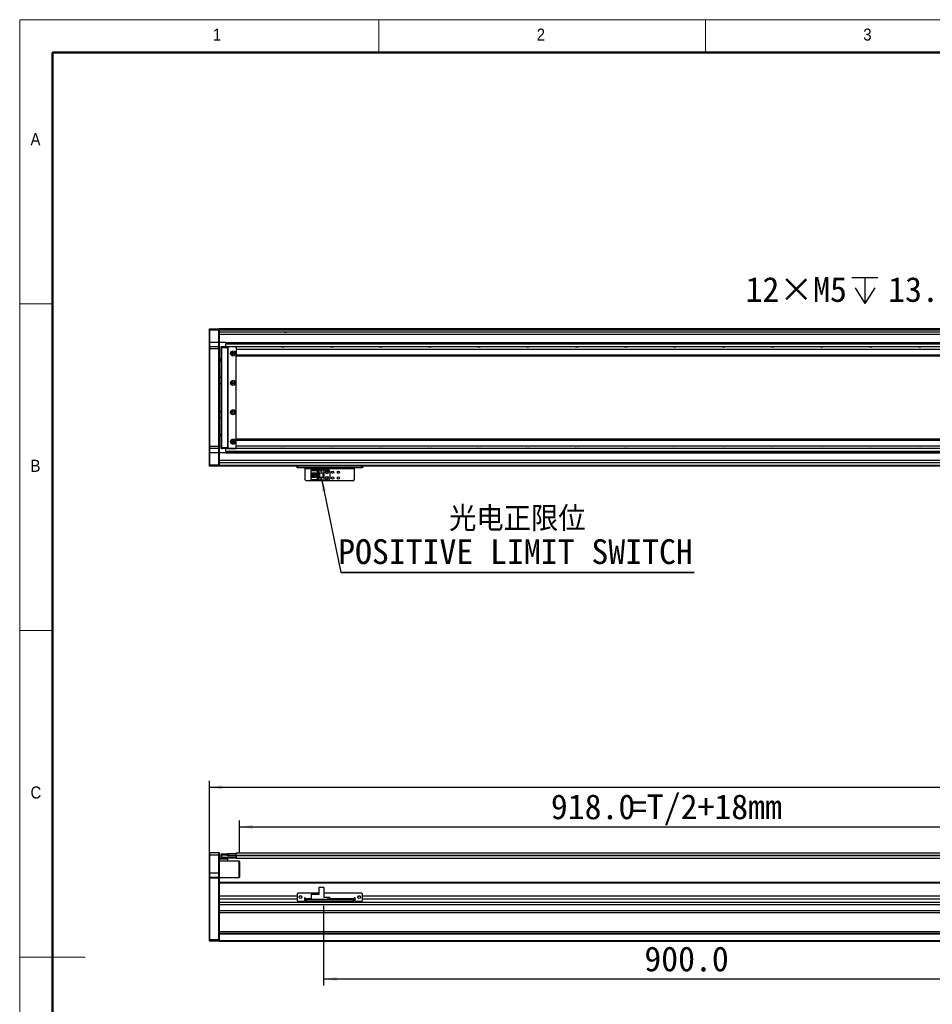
# Model space of a CAD drawing. Header units: millimetres. Extents: x 40 to 3320, y 40 to 2336.
# Tile 2 of 8: x 40 to 1158, y 1130 to 2336. Entities that reach past the tile are written whole.
import ezdxf

# ---------------------------------------------------------------- set-up
doc = ezdxf.new("R2010")
doc.units = ezdxf.units.MM
doc.header["$LTSCALE"] = 8
doc.layers.add('DIMNS', color=7, linetype='Continuous')
doc.styles.add('SLDTEXTSTYLE0', font='Gothic.ttf', dxfattribs={"width": 0.913})
doc.styles.add('SLDTEXTSTYLE7', font='txt')
doc.styles.add('SLDTEXTSTYLE8', font='txt', dxfattribs={"bigfont": 'bigfont'})
doc.dimstyles.new('SLDDIMSTYLE1', dxfattribs={"dimtxt": 30.4, "dimasz": 16, "dimexe": 0, "dimexo": 0.0625, "dimgap": 7.6, "dimtad": 0, "dimtih": 1, "dimtoh": 1, "dimdec": 1, "dimrnd": 1e-09, "dimzin": 12, "dimdsep": 46, "dimtxsty": 'SLDTEXTSTYLE7', "dimsah": 1, "dimcen": 0, "dimadec": 0, "dimazin": 3, "dimtfac": 1, "dimtdec": 1, "dimtofl": 0, "dimtmove": 0, "dimatfit": 3, "dimfxl": 0, "dimfrac": 2, "dimtolj": 1, "dimtzin": 12, "dimarcsym": 0})
doc.dimstyles.new('SLDDIMSTYLE3', dxfattribs={"dimtxt": 0.18, "dimasz": 16, "dimexe": 0, "dimexo": 0.0625, "dimgap": 0, "dimtad": 0, "dimtih": 1, "dimtoh": 1, "dimdec": 0, "dimrnd": 1e-09, "dimzin": 0, "dimdsep": 46, "dimtxsty": 'Standard', "dimsah": 1, "dimcen": 0.09, "dimadec": 0, "dimazin": 0, "dimtfac": 16, "dimtdec": 0, "dimtofl": 0, "dimtmove": 0, "dimatfit": 3, "dimfxl": 0, "dimfrac": 2, "dimtolj": 1, "dimtzin": 0, "dimarcsym": 0})
doc.dimstyles.new('SLDDIMSTYLE5', dxfattribs={"dimtxt": 30.4, "dimasz": 16, "dimexe": 0, "dimexo": 0.0625, "dimgap": 7.6, "dimtad": 2, "dimdec": 1, "dimrnd": 1e-09, "dimzin": 4, "dimdsep": 46, "dimtxsty": 'SLDTEXTSTYLE7', "dimsah": 1, "dimcen": 0.09, "dimadec": 0, "dimazin": 1, "dimtfac": 1, "dimtdec": 1, "dimtofl": 0, "dimtmove": 0, "dimatfit": 3, "dimfxl": 0, "dimfrac": 2, "dimtolj": 1, "dimtzin": 12, "dimarcsym": 0})

# ---------------------------------------------------------------- blocks, each defined once
blk = doc.blocks.new('SW_SYMBOL_HOLE_DEPTH')
at = {"layer": 'DIMNS', "color": 0}
for p, q in [((0, 7000), (6400, 7000)), ((3200, 7000), (3200, 600)), ((800, 4440), (3200, 600)), ((5600, 4440), (3200, 600))]:
    blk.add_line(p, q, dxfattribs=at)
blk = doc.blocks.new('_D_1')
at = {"layer": 'DIMNS'}
for p, q in [((1210.7, 2005.6), (1178.7, 2005.6)), ((1238.7, 1948.6), (1210.7, 2005.6))]:
    blk.add_line(p, q, dxfattribs=at)
blk.add_solid([(1238.7, 1948.6), (1233.8, 1964), (1229.5, 1961.9)], dxfattribs=at)
at = {"layer": 'DIMNS', "xscale": 0.004985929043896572, "yscale": 0.004985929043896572, "zscale": 0.004985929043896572}
blk.add_blockref('SW_SYMBOL_HOLE_DEPTH', (1059.3, 1985.5), dxfattribs=at)
at = {"layer": 'DIMNS', "char_height": 30.4, "attachment_point": 1, "style": 'SLDTEXTSTYLE7'}
for s, insert in [('12×M5', (929.1, 2020.9)), ('13.0', (1103.8, 2020.9))]:
    blk.add_mtext(s, dxfattribs=dict(at, insert=insert))
blk = doc.blocks.new('SW_NOTE_3')
at = {"layer": 'DIMNS', "color": 0}
for p, q in [((0, 0), (432.5, 0)), ((432.5, 0), (0, 0)), ((0, 0), (432.5, 0)), ((432.5, 0), (0, 0)), ((0, 0), (432.5, 0)), ((432.5, 0), (0, 0))]:
    blk.add_line(p, q, dxfattribs=at)
at = {"layer": 'DIMNS', "color": 0, "char_height": 30.4, "attachment_point": 2}
for s, insert, style in [('光电正限位', (216, 81), 'SLDTEXTSTYLE8'), ('POSITIVE LIMIT SWITCH', (213.7, 40.8), 'SLDTEXTSTYLE7')]:
    blk.add_mtext(s, dxfattribs=dict(at, insert=insert, style=style))
blk = doc.blocks.new('_D_13')
at = {"layer": 'DIMNS'}
for p, q in [((272.3, 1294.8), (272.3, 1404.1)), ((2372.3, 1294.8), (2372.3, 1404.1)), ((272.3, 1396.1), (2372.3, 1396.1))]:
    blk.add_line(p, q, dxfattribs=at)
for points in [[(272.3, 1396.1), (288.3, 1393.7), (288.3, 1398.5)], [(2372.3, 1396.1), (2356.3, 1398.5), (2356.3, 1393.7)]]:
    blk.add_solid(points, dxfattribs=at)
at = {"layer": 'DIMNS', "insert": (1259.5, 1436), "char_height": 30.4, "attachment_point": 1, "style": 'SLDTEXTSTYLE7'}
blk.add_mtext('2100.0', dxfattribs=at)
blk = doc.blocks.new('_D_15')
at = {"layer": 'DIMNS'}
for p, q in [((309.3, 1315.3), (309.3, 1355.6)), ((1227.3, 1325), (1227.3, 1355.6)), ((309.3, 1347.6), (1227.3, 1347.6))]:
    blk.add_line(p, q, dxfattribs=at)
for points in [[(309.3, 1347.6), (325.3, 1345.2), (325.3, 1350)], [(1227.3, 1347.6), (1211.3, 1350), (1211.3, 1345.2)]]:
    blk.add_solid(points, dxfattribs=at)
at = {"layer": 'DIMNS', "char_height": 30.4, "attachment_point": 1, "style": 'SLDTEXTSTYLE7'}
for s, insert in [('918.0', (690.6, 1387.5)), ('=T/2+18mm', (787.5, 1387.5))]:
    blk.add_mtext(s, dxfattribs=dict(at, insert=insert))
blk = doc.blocks.new('_D_17')
at = {"layer": 'DIMNS'}
for p, q in [((1312.3, 1258), (1312.3, 1153.4)), ((412.3, 1251), (412.3, 1153.4)), ((412.3, 1161.4), (1312.3, 1161.4))]:
    blk.add_line(p, q, dxfattribs=at)
for points in [[(412.3, 1161.4), (428.3, 1159), (428.3, 1163.8)], [(1312.3, 1161.4), (1296.3, 1163.8), (1296.3, 1159)]]:
    blk.add_solid(points, dxfattribs=at)
at = {"layer": 'DIMNS', "insert": (805.1, 1201.2), "char_height": 30.4, "attachment_point": 1, "style": 'SLDTEXTSTYLE7'}
blk.add_mtext('900.0', dxfattribs=at)

msp = doc.modelspace()

# ---------------------------------------------------------------- linework, layer by layer
at = {"color": 7, "linetype": 'Continuous', "lineweight": 18}
for p, q in [((3320, 2336), (40, 2336)), ((40, 2336), (40, 40)), ((480, 2296), (480, 2336)), ((880, 2336), (880, 2296)), ((80, 2296), (3280, 2296)), ((80, 2296), (80, 80)), ((80, 1988), (40, 1988)), ((40, 1588), (80, 1588)), ((40, 1188), (120, 1188))]:
    msp.add_line(p, q, dxfattribs=at)
at = {"color": 7, "linetype": 'Continuous', "lineweight": 50}
for p, q in [((3280, 2296), (80, 2296)), ((80, 2296), (80, 80))]:
    msp.add_line(p, q, dxfattribs=at)
at = {"color": 7, "linetype": 'Continuous', "lineweight": 25}
for p, q in [((272.34, 1957.03), (272.64, 1957.33)), ((272.34, 1955.83), (272.34, 1957.03)), ((272.34, 1955.83), (272.64, 1955.83)), ((272.34, 1940.83), (272.34, 1955.83)), ((272.64, 1957.33), (272.64, 1955.83)), ((272.64, 1957.33), (284.04, 1957.33)), ((284.04, 1955.83), (272.64, 1955.83)), ((272.64, 1955.83), (272.64, 1940.83)), ((284.04, 1955.83), (284.04, 1957.33)), ((284.04, 1957.33), (284.34, 1957.03)), ((284.04, 1955.83), (284.34, 1955.83)), ((284.04, 1940.83), (284.04, 1955.83)), ((1252.34, 1957.33), (284.34, 1957.33)), ((284.34, 1957.33), (284.34, 1957.03)), ((284.34, 1957.03), (284.34, 1955.83)), ((1252.34, 1956.83), (284.34, 1956.83)), ((284.34, 1955.83), (284.34, 1940.83)), ((1252.34, 1955.83), (284.34, 1955.83)), ((1227.34, 1953.34), (284.34, 1953.34)), ((372.34, 1957.13), (1252.34, 1957.13)), ((372.34, 1957.13), (372.34, 1956.93)), ((372.34, 1956.93), (1252.34, 1956.93)), ((372.34, 1956.83), (372.34, 1956.93)), ((272.34, 1940.83), (272.64, 1940.83)), ((272.34, 1935.53), (272.34, 1940.83)), ((272.64, 1935.83), (272.34, 1935.53)), ((272.34, 1932.83), (272.34, 1935.53)), ((272.64, 1932.83), (272.34, 1932.83)), ((272.34, 1813.83), (272.34, 1932.83)), ((272.64, 1940.83), (272.64, 1935.83)), ((284.04, 1940.83), (272.64, 1940.83)), ((272.64, 1935.83), (272.64, 1932.83)), ((272.64, 1935.83), (284.04, 1935.83)), ((284.04, 1932.83), (272.64, 1932.83)), ((272.64, 1932.83), (272.64, 1813.83)), ((284.04, 1935.83), (284.04, 1940.83)), ((284.04, 1940.83), (284.34, 1940.83)), ((284.04, 1932.83), (284.04, 1935.83)), ((284.04, 1935.83), (284.34, 1935.53)), ((284.04, 1932.83), (284.34, 1932.83)), ((284.04, 1813.83), (284.04, 1932.83)), ((284.34, 1940.83), (284.34, 1935.53)), ((292.34, 1940.83), (284.34, 1940.83)), ((284.34, 1935.53), (284.34, 1932.83)), ((284.34, 1932.83), (284.34, 1813.83)), ((286.84, 1935.53), (287.14, 1935.83)), ((286.84, 1934.33), (286.84, 1935.53)), ((286.84, 1934.33), (287.14, 1934.33)), ((286.84, 1812.33), (286.84, 1934.33)), ((287.14, 1935.83), (287.14, 1934.33)), ((287.14, 1935.83), (294.34, 1935.83)), ((294.34, 1934.33), (287.14, 1934.33)), ((287.14, 1934.33), (287.14, 1812.33)), ((292.34, 1940.83), (1227.34, 1940.83)), ((292.34, 1940.83), (292.34, 1940.53)), ((292.34, 1940.53), (1227.34, 1940.53)), ((292.34, 1940.53), (292.34, 1939.44)), ((292.34, 1939.44), (292.34, 1939.14)), ((292.34, 1939.44), (1227.34, 1939.44)), ((292.34, 1935.83), (292.34, 1939.14)), ((292.34, 1939.14), (1227.34, 1939.14)), ((294.34, 1935.83), (294.34, 1934.33)), ((294.34, 1935.83), (305.04, 1935.83)), ((305.04, 1935.53), (294.34, 1935.53)), ((294.34, 1934.33), (294.34, 1812.33)), ((295.34, 1935.33), (294.84, 1934.83)), ((294.84, 1934.83), (294.84, 1811.83)), ((304.84, 1935.33), (295.34, 1935.33)), ((305.34, 1934.83), (304.84, 1935.33)), ((305.04, 1935.83), (305.04, 1935.53)), ((305.34, 1935.53), (305.04, 1935.83)), ((305.04, 1935.13), (305.04, 1935.53)), ((305.34, 1935.53), (305.04, 1935.53)), ((305.34, 1935.53), (305.34, 1935.33)), ((2339.34, 1935.33), (305.34, 1935.33)), ((305.34, 1935.33), (305.34, 1934.83)), ((305.34, 1934.7), (305.34, 1934.83)), ((305.34, 1934.7), (305.34, 1932.33)), ((2339.34, 1932.33), (305.34, 1932.33)), ((305.34, 1932.33), (305.34, 1925.33)), ((286.84, 1920.33), (284.34, 1920.33)), ((286.84, 1918.33), (284.34, 1918.33)), ((302.49, 1927.84), (302.34, 1927.83)), ((2339.34, 1925.33), (305.34, 1925.33)), ((305.34, 1925.33), (305.34, 1924.33)), ((305.34, 1924.33), (2339.34, 1924.33)), ((305.34, 1822.33), (305.34, 1924.33)), ((284.34, 1898.33), (286.84, 1898.33)), ((284.34, 1890.83), (286.84, 1890.83)), ((286.84, 1889.83), (284.34, 1889.83)), ((284.34, 1856.83), (286.84, 1856.83)), ((286.84, 1855.83), (284.34, 1855.83)), ((286.84, 1848.33), (284.34, 1848.33)), ((284.34, 1828.33), (286.84, 1828.33)), ((286.84, 1826.33), (284.34, 1826.33)), ((2339.34, 1822.33), (305.34, 1822.33)), ((305.34, 1821.33), (305.34, 1822.33)), ((305.34, 1821.33), (2339.34, 1821.33)), ((305.34, 1814.33), (305.34, 1821.33)), ((272.64, 1813.83), (272.34, 1813.83)), ((272.34, 1811.13), (272.34, 1813.83)), ((272.64, 1810.83), (272.34, 1811.13)), ((272.34, 1805.83), (272.34, 1811.13)), ((272.64, 1813.83), (284.04, 1813.83)), ((272.64, 1813.83), (272.64, 1810.83)), ((284.04, 1810.83), (272.64, 1810.83)), ((272.64, 1810.83), (272.64, 1805.83)), ((284.04, 1813.83), (284.34, 1813.83)), ((284.04, 1810.83), (284.04, 1813.83)), ((284.04, 1810.83), (284.34, 1811.13)), ((284.04, 1805.83), (284.04, 1810.83)), ((284.34, 1813.83), (284.34, 1811.13)), ((284.34, 1811.13), (284.34, 1805.83)), ((286.84, 1812.33), (287.14, 1812.33)), ((286.84, 1811.13), (286.84, 1812.33)), ((286.84, 1811.13), (287.14, 1810.83)), ((287.14, 1812.33), (294.34, 1812.33)), ((287.14, 1812.33), (287.14, 1810.83)), ((294.34, 1810.83), (287.14, 1810.83)), ((292.34, 1807.53), (292.34, 1810.83)), ((294.34, 1812.33), (294.34, 1810.83)), ((294.34, 1811.13), (305.04, 1811.13)), ((305.04, 1810.83), (294.34, 1810.83)), ((294.84, 1811.83), (295.34, 1811.33)), ((295.34, 1811.33), (304.84, 1811.33)), ((302.34, 1818.83), (302.49, 1818.83)), ((304.84, 1811.33), (305.34, 1811.83)), ((305.04, 1811.13), (305.04, 1811.53)), ((305.04, 1811.13), (305.34, 1811.13)), ((305.04, 1811.13), (305.04, 1810.83)), ((305.04, 1810.83), (305.34, 1811.13)), ((305.34, 1811.97), (305.34, 1814.33)), ((305.34, 1814.33), (2339.34, 1814.33)), ((305.34, 1811.83), (305.34, 1811.97)), ((305.34, 1811.33), (305.34, 1811.83)), ((305.34, 1811.33), (305.34, 1811.13)), ((305.34, 1811.33), (2339.34, 1811.33)), ((272.64, 1805.83), (272.34, 1805.83)), ((272.34, 1790.83), (272.34, 1805.83)), ((284.04, 1805.83), (272.64, 1805.83)), ((272.64, 1805.83), (272.64, 1790.83)), ((284.34, 1805.83), (284.04, 1805.83)), ((284.04, 1790.83), (284.04, 1805.83)), ((284.34, 1805.83), (284.34, 1790.83)), ((292.34, 1805.83), (284.34, 1805.83)), ((292.34, 1807.53), (1220.55, 1807.53)), ((292.34, 1807.53), (292.34, 1807.22)), ((292.34, 1807.22), (1220.52, 1807.22)), ((292.34, 1807.22), (292.34, 1806.14)), ((292.34, 1806.14), (1220.4, 1806.14)), ((292.34, 1806.14), (292.34, 1805.83)), ((292.34, 1805.83), (1220.37, 1805.83)), ((272.64, 1790.83), (272.34, 1790.83)), ((272.34, 1789.63), (272.34, 1790.83)), ((272.64, 1789.33), (272.34, 1789.63)), ((272.64, 1790.83), (284.04, 1790.83)), ((272.64, 1790.83), (272.64, 1789.33)), ((284.04, 1789.33), (272.64, 1789.33)), ((284.34, 1790.83), (284.04, 1790.83)), ((284.04, 1789.33), (284.04, 1790.83)), ((284.34, 1789.63), (284.04, 1789.33)), ((1227.34, 1793.33), (284.34, 1793.33)), ((284.34, 1790.83), (284.34, 1789.63)), ((284.34, 1789.63), (284.34, 1789.33)), ((1312.34, 1789.33), (284.34, 1789.33)), ((379.84, 1787.33), (379.84, 1789.33)), ((380.84, 1787.33), (379.84, 1787.33)), ((380.84, 1789.33), (380.84, 1787.33)), ((458.84, 1787.33), (380.84, 1787.33)), ((389.84, 1787.33), (389.84, 1786.33)), ((389.84, 1786.33), (449.84, 1786.33)), ((389.84, 1772.53), (389.84, 1786.33)), ((397.14, 1784.23), (397.14, 1785.03)), ((397.14, 1785.03), (406.34, 1785.03)), ((406.34, 1785.03), (406.34, 1781.33)), ((406.34, 1785.03), (412.34, 1785.03)), ((412.34, 1785.03), (412.34, 1781.33)), ((412.34, 1785.03), (417.84, 1785.03)), ((449.84, 1786.33), (449.84, 1787.33)), ((449.84, 1786.33), (449.84, 1772.53)), ((458.84, 1787.33), (458.84, 1789.33)), ((459.84, 1787.33), (458.84, 1787.33)), ((459.84, 1789.33), (459.84, 1787.33)), ((389.84, 1772.53), (390.84, 1771.53)), ((397.14, 1784.23), (397.14, 1783.73)), ((405.44, 1784.23), (397.14, 1784.23)), ((404.94, 1783.73), (397.14, 1783.73)), ((397.14, 1781.13), (397.14, 1783.73)), ((397.14, 1781.13), (403.34, 1781.13)), ((397.14, 1775.53), (397.14, 1781.13)), ((397.14, 1772.93), (397.14, 1775.53)), ((403.34, 1775.53), (397.14, 1775.53)), ((397.14, 1772.93), (404.94, 1772.93)), ((397.14, 1772.93), (397.14, 1772.43)), ((397.14, 1772.43), (405.44, 1772.43)), ((397.14, 1771.63), (397.14, 1772.43)), ((398.44, 1775.53), (398.44, 1781.13)), ((398.94, 1780.78), (398.94, 1781.13)), ((403.34, 1780.78), (398.94, 1780.78)), ((398.94, 1775.88), (398.94, 1780.78)), ((398.94, 1775.53), (398.94, 1775.88)), ((398.94, 1775.88), (403.34, 1775.88)), ((399.9, 1779.13), (399.9, 1777.53)), ((401.74, 1779.13), (399.9, 1779.13)), ((399.9, 1777.53), (401.74, 1777.53)), ((401.74, 1779.13), (401.74, 1777.53)), ((403.34, 1781.13), (403.34, 1775.53)), ((404.94, 1783.73), (405.44, 1784.23)), ((404.94, 1772.93), (404.94, 1783.73)), ((405.44, 1772.43), (404.94, 1772.93)), ((405.44, 1772.43), (405.44, 1784.23)), ((406.34, 1781.33), (412.34, 1781.33)), ((406.34, 1781.33), (406.34, 1775.33)), ((406.34, 1775.33), (406.34, 1771.63)), ((412.34, 1775.33), (406.34, 1775.33)), ((406.84, 1781.33), (406.84, 1775.33)), ((407.14, 1781.33), (407.14, 1775.33)), ((408.74, 1783.53), (408.94, 1783.53)), ((409.34, 1782.33), (408.74, 1783.53)), ((408.74, 1773.93), (408.94, 1773.93)), ((409.34, 1772.73), (408.74, 1773.93)), ((408.94, 1783.93), (409.74, 1783.93)), ((408.94, 1783.53), (408.94, 1783.93)), ((408.94, 1774.33), (409.74, 1774.33)), ((408.94, 1773.93), (408.94, 1774.33)), ((409.94, 1783.53), (409.34, 1782.33)), ((409.94, 1773.93), (409.34, 1772.73)), ((409.74, 1783.93), (409.74, 1783.53)), ((409.74, 1783.53), (409.94, 1783.53)), ((409.74, 1774.33), (409.74, 1773.93)), ((409.74, 1773.93), (409.94, 1773.93)), ((411.54, 1775.33), (411.54, 1781.33)), ((411.84, 1775.33), (411.84, 1781.33)), ((412.34, 1781.33), (412.34, 1775.33)), ((412.34, 1775.33), (412.34, 1771.63)), ((419.84, 1783.03), (419.84, 1773.63)), ((448.84, 1771.53), (449.84, 1772.53)), ((448.84, 1771.53), (390.84, 1771.53)), ((406.34, 1771.63), (397.14, 1771.63)), ((412.34, 1771.63), (406.34, 1771.63)), ((417.84, 1771.63), (412.34, 1771.63)), ((272.64, 1316.15), (272.34, 1315.85)), ((272.34, 1313.15), (272.34, 1315.85)), ((272.64, 1316.15), (272.64, 1313.15)), ((272.64, 1316.15), (284.04, 1316.15)), ((284.04, 1313.15), (284.04, 1316.15)), ((284.04, 1316.15), (284.34, 1315.85)), ((284.34, 1315.85), (284.34, 1313.15)), ((286.84, 1314.35), (287.14, 1314.65)), ((286.84, 1313.15), (286.84, 1314.35)), ((287.14, 1314.65), (287.14, 1313.15)), ((287.14, 1314.65), (294.34, 1314.65)), ((294.34, 1314.65), (294.34, 1313.15)), ((294.84, 1312.85), (294.84, 1314.85)), ((294.84, 1314.85), (295.34, 1314.85)), ((295.34, 1314.85), (295.34, 1312.85)), ((295.34, 1314.85), (304.84, 1314.85)), ((304.84, 1312.85), (304.84, 1314.85)), ((304.84, 1314.85), (305.34, 1314.85)), ((305.34, 1316), (2339.34, 1316)), ((305.34, 1314.85), (305.34, 1316)), ((305.34, 1314.85), (305.34, 1314.66)), ((305.34, 1313), (305.34, 1314.66)), ((272.64, 1313.15), (272.34, 1313.15)), ((272.34, 1291.15), (272.34, 1313.15)), ((272.64, 1313.15), (272.64, 1291.15)), ((284.04, 1313.15), (272.64, 1313.15)), ((284.04, 1291.15), (284.04, 1313.15)), ((284.04, 1313.15), (284.34, 1313.15)), ((284.34, 1313.15), (284.34, 1291.15)), ((284.34, 1309.15), (287.14, 1309.15)), ((294.34, 1308.15), (284.34, 1308.15)), ((308.84, 1305.65), (284.34, 1305.65)), ((286.84, 1310.65), (286.84, 1313.15)), ((286.84, 1313.15), (287.14, 1313.15)), ((287.14, 1310.65), (286.84, 1310.65)), ((286.84, 1309.45), (286.84, 1310.65)), ((287.14, 1309.15), (286.84, 1309.45)), ((287.14, 1313.15), (287.14, 1310.65)), ((294.34, 1313.15), (287.14, 1313.15)), ((287.14, 1310.65), (305.04, 1310.65)), ((287.14, 1310.65), (287.14, 1309.15)), ((305.04, 1309.15), (287.14, 1309.15)), ((294.34, 1312.35), (294.34, 1313.15)), ((294.34, 1312.65), (305.04, 1312.65)), ((305.04, 1312.35), (294.34, 1312.35)), ((294.34, 1309.15), (294.34, 1308.15)), ((294.34, 1308.15), (294.34, 1305.65)), ((295.34, 1312.85), (294.84, 1312.85)), ((294.84, 1312.85), (294.84, 1312.65)), ((295.34, 1312.85), (304.84, 1312.85)), ((305.34, 1312.85), (304.84, 1312.85)), ((305.04, 1312.65), (305.04, 1312.35)), ((305.04, 1312.65), (305.34, 1312.35)), ((305.34, 1312.65), (305.04, 1312.65)), ((305.04, 1310.65), (305.04, 1312.35)), ((305.04, 1312.35), (305.34, 1312.35)), ((305.04, 1310.65), (305.34, 1310.65)), ((305.04, 1309.15), (305.04, 1310.65)), ((305.04, 1309.15), (305.34, 1309.45)), ((305.34, 1312.5), (305.34, 1313)), ((305.34, 1312.35), (305.34, 1312.5)), ((305.34, 1312.35), (305.34, 1310.65)), ((305.34, 1310.65), (305.34, 1309.45)), ((305.34, 1309.5), (1227.34, 1309.5)), ((309.34, 1305.15), (308.84, 1305.65)), ((308.84, 1285.65), (308.84, 1305.65)), ((309.34, 1305.15), (309.34, 1286.15)), ((272.64, 1291.15), (272.34, 1291.15)), ((272.34, 1285.85), (272.34, 1291.15)), ((272.64, 1291.15), (272.64, 1286.15)), ((284.04, 1291.15), (272.64, 1291.15)), ((284.04, 1286.15), (284.04, 1291.15)), ((284.34, 1291.15), (284.04, 1291.15)), ((284.34, 1291.15), (284.34, 1285.85)), ((272.64, 1286.15), (272.34, 1285.85)), ((272.34, 1284.65), (272.34, 1285.85)), ((272.34, 1209.77), (272.34, 1284.65)), ((272.64, 1284.65), (272.34, 1284.65)), ((272.64, 1286.15), (272.64, 1284.65)), ((272.64, 1286.15), (284.04, 1286.15)), ((272.64, 1284.65), (272.64, 1209.65)), ((284.04, 1284.65), (272.64, 1284.65)), ((284.04, 1284.65), (284.04, 1286.15)), ((284.34, 1285.85), (284.04, 1286.15)), ((284.04, 1209.65), (284.04, 1284.65)), ((284.34, 1284.65), (284.04, 1284.65)), ((284.34, 1285.85), (284.34, 1284.65)), ((284.34, 1285.65), (308.84, 1285.65)), ((284.34, 1284.65), (284.34, 1279.36)), ((1227.34, 1279.65), (284.34, 1279.65)), ((1312.34, 1279.65), (284.34, 1279.65)), ((284.34, 1279.36), (284.34, 1278.65)), ((284.34, 1278.65), (284.34, 1262.64)), ((308.84, 1285.65), (309.34, 1286.15)), ((380.84, 1266.65), (379.84, 1265.65)), ((406.34, 1266.65), (380.84, 1266.65)), ((406.34, 1273.55), (406.34, 1264.65)), ((412.34, 1273.55), (406.34, 1273.55)), ((412.34, 1273.55), (412.34, 1261.15)), ((458.84, 1266.65), (412.34, 1266.65)), ((459.84, 1265.65), (458.84, 1266.65)), ((284.34, 1262.64), (284.34, 1259.24)), ((379.84, 1262.64), (284.34, 1262.64)), ((379.84, 1259.24), (284.34, 1259.24)), ((284.34, 1259.24), (284.34, 1254.98)), ((2360.34, 1254.98), (284.34, 1254.98)), ((284.34, 1254.98), (284.34, 1253.68)), ((379.84, 1265.65), (379.84, 1257.65)), ((379.84, 1257.65), (380.84, 1256.65)), ((380.84, 1256.65), (388.84, 1256.65)), ((385.22, 1262.64), (382.47, 1262.64)), ((389.84, 1260.65), (388.84, 1260.65)), ((388.84, 1260.65), (388.84, 1256.65)), ((389.84, 1259.24), (388.84, 1259.24)), ((389.84, 1259.65), (389.84, 1260.65)), ((389.84, 1259.65), (389.84, 1258.65)), ((389.84, 1256.65), (389.84, 1258.65)), ((389.84, 1258.65), (390.84, 1258.65)), ((390.84, 1256.65), (389.84, 1256.65)), ((390.84, 1258.65), (390.84, 1256.65)), ((448.84, 1258.65), (390.84, 1258.65)), ((448.84, 1256.65), (390.84, 1256.65)), ((397.14, 1265.15), (404.94, 1265.15)), ((397.14, 1265.15), (397.14, 1264.65)), ((397.14, 1264.65), (397.14, 1258.65)), ((406.34, 1264.65), (397.14, 1264.65)), ((405.44, 1264.65), (404.94, 1265.15)), ((417.84, 1261.15), (412.34, 1261.15)), ((417.84, 1258.65), (417.84, 1261.15)), ((419.84, 1261.15), (417.84, 1261.15)), ((419.84, 1258.65), (419.84, 1261.15)), ((448.84, 1256.65), (448.84, 1258.65)), ((448.84, 1258.65), (449.84, 1258.65)), ((449.84, 1256.65), (448.84, 1256.65)), ((450.84, 1260.65), (449.84, 1260.65)), ((449.84, 1260.65), (449.84, 1259.65)), ((449.84, 1258.65), (449.84, 1259.65)), ((450.84, 1259.24), (449.84, 1259.24)), ((449.84, 1258.65), (449.84, 1256.65)), ((450.84, 1256.65), (450.84, 1260.65)), ((450.84, 1256.65), (458.84, 1256.65)), ((457.22, 1262.64), (454.47, 1262.64)), ((458.84, 1256.65), (459.84, 1257.65)), ((459.84, 1257.65), (459.84, 1265.65)), ((2184.84, 1262.64), (459.84, 1262.64)), ((2184.84, 1259.24), (459.84, 1259.24)), ((284.34, 1253.68), (284.34, 1216.45)), ((2360.34, 1252.39), (284.34, 1252.39)), ((2360.34, 1244.88), (284.34, 1244.88)), ((2360.34, 1242.28), (284.34, 1242.28)), ((2360.34, 1219.15), (284.34, 1219.15)), ((272.34, 1209.77), (272.64, 1209.65)), ((272.34, 1207.95), (272.34, 1209.77)), ((272.34, 1207.95), (272.64, 1207.65)), ((272.64, 1209.65), (284.04, 1209.65)), ((272.64, 1209.65), (272.64, 1207.65)), ((284.04, 1207.65), (272.64, 1207.65)), ((284.34, 1209.77), (284.04, 1209.65)), ((284.04, 1207.65), (284.04, 1209.65)), ((284.34, 1207.95), (284.04, 1207.65)), ((2360.34, 1217.15), (284.34, 1217.15)), ((284.34, 1216.45), (284.34, 1216.15)), ((2360.34, 1216.15), (284.34, 1216.15)), ((284.34, 1216.15), (284.34, 1208.15)), ((2360.34, 1208.15), (284.34, 1208.15)), ((284.34, 1208.15), (284.34, 1207.15)), ((2360.34, 1207.15), (284.34, 1207.15))]:
    msp.add_line(p, q, dxfattribs=at)
at = {"color": 8, "linetype": 'Continuous', "lineweight": 25}
for p, q in [((1227.34, 1950.34), (284.34, 1950.34)), ((286.84, 1919.33), (284.34, 1919.33)), ((286.84, 1827.33), (284.34, 1827.33)), ((1227.34, 1796.33), (284.34, 1796.33)), ((1312.34, 1790.33), (284.34, 1790.33)), ((305.34, 1313), (1227.34, 1313)), ((305.34, 1312.5), (1227.34, 1312.5)), ((1312.34, 1278.65), (284.34, 1278.65)), ((397.14, 1259.65), (389.84, 1259.65)), ((449.84, 1259.65), (419.84, 1259.65))]:
    msp.add_line(p, q, dxfattribs=at)
at = {"color": 7, "linetype": 'Continuous', "lineweight": 25, "flags": 128}
for points in [[(360.82, 1935.33), (361.01, 1935.39), (362.34, 1935.58)], [(362.34, 1935.58), (363.68, 1935.39), (363.87, 1935.33)], [(420.82, 1935.33), (421.01, 1935.39), (422.34, 1935.58)], [(422.34, 1935.58), (423.68, 1935.39), (423.87, 1935.33)], [(480.82, 1935.33), (481.01, 1935.39), (482.34, 1935.58)], [(482.34, 1935.58), (483.68, 1935.39), (483.87, 1935.33)], [(540.82, 1935.33), (541.01, 1935.39), (542.34, 1935.58)], [(542.34, 1935.58), (543.68, 1935.39), (543.87, 1935.33)], [(600.82, 1935.33), (601.01, 1935.39), (602.34, 1935.58)], [(602.34, 1935.58), (603.68, 1935.39), (603.87, 1935.33)], [(660.82, 1935.33), (661.01, 1935.39), (662.34, 1935.58)], [(662.34, 1935.58), (663.68, 1935.39), (663.87, 1935.33)], [(720.82, 1935.33), (721.01, 1935.39), (722.34, 1935.58)], [(722.34, 1935.58), (723.68, 1935.39), (723.87, 1935.33)], [(780.82, 1935.33), (781.01, 1935.39), (782.34, 1935.58)], [(782.34, 1935.58), (783.68, 1935.39), (783.87, 1935.33)], [(840.82, 1935.33), (841.01, 1935.39), (842.34, 1935.58)], [(842.34, 1935.58), (843.68, 1935.39), (843.87, 1935.33)], [(900.82, 1935.33), (901.01, 1935.39), (902.34, 1935.58)], [(902.34, 1935.58), (903.68, 1935.39), (903.87, 1935.33)], [(960.82, 1935.33), (961.01, 1935.39), (962.34, 1935.58)], [(962.34, 1935.58), (963.68, 1935.39), (963.87, 1935.33)], [(1020.82, 1935.33), (1021.01, 1935.39), (1022.34, 1935.58)], [(1022.34, 1935.58), (1023.68, 1935.39), (1023.87, 1935.33)], [(1080.82, 1935.33), (1081.01, 1935.39), (1082.34, 1935.58)], [(1082.34, 1935.58), (1083.68, 1935.39), (1083.87, 1935.33)], [(1140.82, 1935.33), (1141.01, 1935.39), (1142.34, 1935.58)], [(1142.34, 1935.58), (1143.68, 1935.39), (1143.87, 1935.33)], [(301.68, 1926.13), (301.01, 1926.28), (300.42, 1926.49)], [(302.34, 1927.83), (301.32, 1928.02), (300.64, 1928.37)], [(300.42, 1820.18), (301.01, 1820.39), (301.68, 1820.54)], [(300.64, 1818.3), (301.32, 1818.65), (302.34, 1818.83)], [(362.34, 1811.08), (361.01, 1811.28), (360.82, 1811.33)], [(363.87, 1811.33), (363.68, 1811.28), (362.34, 1811.08)], [(422.34, 1811.08), (421.01, 1811.28), (420.82, 1811.33)], [(423.87, 1811.33), (423.68, 1811.28), (422.34, 1811.08)], [(482.34, 1811.08), (481.01, 1811.28), (480.82, 1811.33)], [(483.87, 1811.33), (483.68, 1811.28), (482.34, 1811.08)], [(542.34, 1811.08), (541.01, 1811.28), (540.82, 1811.33)], [(543.87, 1811.33), (543.68, 1811.28), (542.34, 1811.08)], [(602.34, 1811.08), (601.01, 1811.28), (600.82, 1811.33)], [(603.87, 1811.33), (603.68, 1811.28), (602.34, 1811.08)], [(662.34, 1811.08), (661.01, 1811.28), (660.82, 1811.33)], [(663.87, 1811.33), (663.68, 1811.28), (662.34, 1811.08)], [(722.34, 1811.08), (721.01, 1811.28), (720.82, 1811.33)], [(723.87, 1811.33), (723.68, 1811.28), (722.34, 1811.08)], [(782.34, 1811.08), (781.01, 1811.28), (780.82, 1811.33)], [(783.87, 1811.33), (783.68, 1811.28), (782.34, 1811.08)], [(842.34, 1811.08), (841.01, 1811.28), (840.82, 1811.33)], [(843.87, 1811.33), (843.68, 1811.28), (842.34, 1811.08)], [(902.34, 1811.08), (901.01, 1811.28), (900.82, 1811.33)], [(903.87, 1811.33), (903.68, 1811.28), (902.34, 1811.08)], [(962.34, 1811.08), (961.01, 1811.28), (960.82, 1811.33)], [(963.87, 1811.33), (963.68, 1811.28), (962.34, 1811.08)], [(1022.34, 1811.08), (1021.01, 1811.28), (1020.82, 1811.33)], [(1023.87, 1811.33), (1023.68, 1811.28), (1022.34, 1811.08)], [(1082.34, 1811.08), (1081.01, 1811.28), (1080.82, 1811.33)], [(1083.87, 1811.33), (1083.68, 1811.28), (1082.34, 1811.08)], [(1142.34, 1811.08), (1141.01, 1811.28), (1140.82, 1811.33)], [(1143.87, 1811.33), (1143.68, 1811.28), (1142.34, 1811.08)]]:
    msp.add_lwpolyline(points, dxfattribs=at)
at = {"color": 7, "linetype": 'Continuous', "lineweight": 25}
for centre, radius in [((301.34, 1927.33), 3.15), ((301.34, 1927.33), 1.7), ((301.34, 1927.33), 1.6), ((301.34, 1927.33), 1.25), ((301.34, 1891.33), 3.15), ((301.34, 1891.33), 1.7), ((301.34, 1891.33), 1.6), ((301.34, 1891.33), 1.25), ((301.34, 1855.33), 3.15), ((301.34, 1855.33), 1.7), ((301.34, 1855.33), 1.6), ((301.34, 1855.33), 1.25), ((301.34, 1819.33), 3.15), ((301.34, 1819.33), 1.7), ((301.34, 1819.33), 1.6), ((301.34, 1819.33), 1.25), ((416.34, 1781.83), 1.75), ((416.34, 1774.83), 1.75), ((416.34, 1781.83), 1.25), ((416.34, 1774.83), 1.25), ((423.34, 1781.83), 1.25), ((423.34, 1774.83), 1.25), ((430.34, 1781.83), 1.25), ((430.34, 1774.83), 1.25), ((383.84, 1261.65), 1.7), ((455.84, 1261.65), 1.7)]:
    msp.add_circle(centre, radius, dxfattribs=at)
for centre, start, end in [((417.84, 1783.03), 0, 90), ((417.84, 1773.63), 270, 0)]:
    msp.add_arc(centre, 2, start, end, dxfattribs=at)
msp.add_open_spline([(366.99, 1953.34), (366.98, 1953.33), (366.95, 1953.31), (366.71, 1953.19), (366.33, 1953.02), (365.83, 1952.87), (365.28, 1952.83), (364.78, 1952.9), (364.34, 1953.03), (363.96, 1953.19), (363.73, 1953.32), (363.71, 1953.33), (363.69, 1953.34)], degree=3, knots=[0, 0, 0, 0, 0.0970971, 0.1939326, 0.2974983, 0.4111338, 0.5173911, 0.6075655, 0.6998023, 0.8065956, 0.9203975, 1, 1, 1, 1], dxfattribs=at)

# ---------------------------------------------------------------- block references
at = {"layer": 'DIMNS'}
msp.add_blockref('SW_NOTE_3', (433.54, 1659.07), dxfattribs=at)

# ---------------------------------------------------------------- texts
at = {"color": 7, "linetype": 'Continuous', "lineweight": 0, "char_height": 14.82, "attachment_point": 1, "style": 'SLDTEXTSTYLE0'}
for s, insert in [('1', (276.67, 2325.17)), ('2', (673.33, 2325.17)), ('3', (1073.33, 2325.17)), ('A', (53.33, 2197.17)), ('B', (53.33, 1797.17)), ('C', (53.33, 1397.17))]:
    msp.add_mtext(s, dxfattribs=dict(at, insert=insert))

# ---------------------------------------------------------------- dimensions: what is measured, and where the dimension line sits
at = {"layer": 'DIMNS'}
dim = msp.add_diameter_dim_2p(p1=(1240.95, 1944.09), p2=(1238.74, 1948.58), text='12×M5{\\fGDT;x}13.0', dimstyle='SLDDIMSTYLE1', override={"dimpost": '<>'}, dxfattribs=at)
dim.commit()
dim.dimension.update_dxf_attribs({"geometry": '_D_1', "text_midpoint": (1053.91, 2005.62), "dimtype": 163})
for base, p1, p2, picture, middle in [((2372.34, 1396.15), (272.34, 1284.65), (2372.34, 1284.65), '_D_13', (1318.89, 1396.15)), ((1312.34, 1161.35), (412.34, 1261.15), (1312.34, 1268.15), '_D_17', (853.56, 1161.35))]:
    dim = msp.add_linear_dim(base=base, p1=p1, p2=p2, angle=0, dimstyle='SLDDIMSTYLE5', dxfattribs=at)
    dim.commit()
    dim.dimension.update_dxf_attribs({"geometry": picture, "text_midpoint": middle, "dimtype": 160})
dim = msp.add_linear_dim(base=(1227.34, 1347.58), p1=(309.34, 1305.15), p2=(1227.34, 1314.85), angle=0, text='<>=T/2+18mm', dimstyle='SLDDIMSTYLE5', dxfattribs=at)
dim.commit()
dim.dimension.update_dxf_attribs({"geometry": '_D_15', "text_midpoint": (853.56, 1347.58), "dimtype": 160})

# ---------------------------------------------------------------- leaders
msp.add_leader([(409.74, 1774.33), (433.54, 1659.07)], dimstyle='SLDDIMSTYLE3', dxfattribs=at)

doc.saveas('drawing.dxf')
